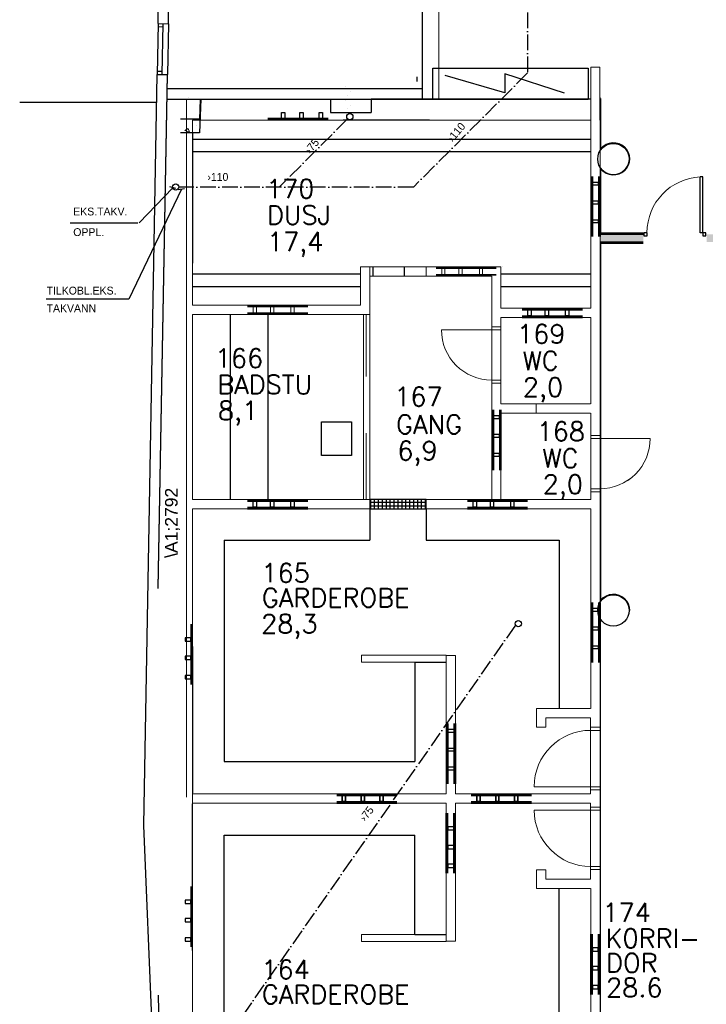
# Model space of a CAD drawing. Header units: millimetres. Extents: x 0 to 84060, y 0 to 52805.
# Tile 5 of 60: x 2863 to 13813, y 29069 to 44777. Entities that reach past the tile are written whole.
import ezdxf

# ---------------------------------------------------------------- set-up
doc = ezdxf.new("R2010")
doc.units = ezdxf.units.MM
doc.header["$LTSCALE"] = 50
doc.header["$MEASUREMENT"] = 0
doc.linetypes.add('CENTRUMLINJE', pattern=[27, 20, -3, 1, -3])
doc.linetypes.add('V-SPV', pattern=[7, 5, -1, 0, -1])
doc.layers.get('0').update_dxf_attribs({"linetype": 'CONTINUOUS'})
for name, color, linetype in [('20601A200D001$0$243-Dører', 7, 'CONTINUOUS'), ('20601A200D001$0$832-Romtekst', 7, 'CONTINUOUS'), ('20601A200D001$0$A12-HEL1', 251, 'CONTINUOUS'), ('20601A200D001$0$A12-HEL2', 251, 'CONTINUOUS'), ('20601A200D001$0$A12-HEL3', 251, 'CONTINUOUS'), ('20601A200D001$0$A12-HEL4', 251, 'CONTINUOUS'), ('20601A200D001$0$A12-SKR1', 251, 'CONTINUOUS'), ('20601A200D001$0$A24-HEL1', 252, 'CONTINUOUS'), ('20601A200D001$0$A24-HEL2', 252, 'CONTINUOUS'), ('20601A200D001$0$EL', 7, 'CONTINUOUS'), ('V090-', 2, 'CONTINUOUS'), ('V091-', 1, 'CONTINUOUS'), ('xref', 7, 'CENTRUMLINJE')]:
    doc.layers.add(name, color=color, linetype=linetype)
for name, color, linetype, lineweight in [('20601A200D001$0$A2-DOR', 251, 'CONTINUOUS', 18), ('20601A200D001$0$A2-VEGG', 251, 'CONTINUOUS', 18), ('20601A200D001$0$A2-VEGG-fill', 253, 'CONTINUOUS', 18), ('20601A200D001$0$A24', 251, 'CONTINUOUS', 18), ('20601A200D001$0$A862', 7, 'CONTINUOUS', 18)]:
    doc.layers.add(name, color=color, linetype=linetype, lineweight=lineweight)
doc.styles.add('20601A200D001$0$Arial', font='arial.ttf', dxfattribs={"height": 0.2})
doc.styles.add('20601A200D001$0$STANDARD', font='ROMANS.SHX')
doc.styles.add('FISO', font='fiso')

# ---------------------------------------------------------------- blocks, each defined once
blk = doc.blocks.new('VUN')
at = {"color": 0}
blk.add_circle((0, 0), 0.5, dxfattribs=at)
blk = doc.blocks.new('*X154')
at = {"color": 0}
for p, q in [((17632, 22469), (17632, 22469)), ((17659, 22610), (17659, 22610)), ((17708, 22552), (17708, 22552))]:
    blk.add_line(p, q, dxfattribs=at)
blk = doc.blocks.new('*X260')
at = {"color": 0}
for p, q in [((17632, 22469), (17632, 22469)), ((17659, 22610), (17659, 22610)), ((17708, 22552), (17708, 22552))]:
    blk.add_line(p, q, dxfattribs=at)
blk = doc.blocks.new('20601A200D001$0$Dør tett - D04_10M_EI 30 CS-1202013-1_ etasje')
at = {"layer": '20601A200D001$0$A2-DOR', "lineweight": 25}
for p, q in [((415, 82), (415, 972)), ((455, 972), (415, 972)), ((455, 82), (455, 972)), ((-435, 82), (-485, 82)), ((-485, 82), (-485, 32)), ((-485, 32), (-435, 32)), ((-435, 32), (-435, 82)), ((455, 82), (415, 82)), ((505, 82), (455, 82)), ((455, 82), (455, 32)), ((455, 32), (505, 32)), ((505, 32), (505, 82))]:
    blk.add_line(p, q, dxfattribs=at)
at = {"layer": '20601A200D001$0$A2-DOR'}
blk.add_arc((455, 82), 891, 92.573, 180, dxfattribs=at)
blk = doc.blocks.new('20601A200D001')
at = {"layer": '20601A200D001$0$243-Dører'}
h = blk.add_hatch(dxfattribs=at)
h.set_pattern_fill('NET0', color=256, scale=500, style=0, double=1, pattern_type=0)
h.set_pattern_definition([(0, (0, 0), (0, 500), []), (90, (0, 0), (-500, 0), [])])
h.paths.add_polyline_path([(106437.27344, 40682.83984), (107337.27344, 40682.83984), (107337.27344, 40832.83984), (106437.27344, 40832.83984)], flags=0)
at = {"layer": '20601A200D001$0$A2-VEGG-fill'}
for points in [[(110114.14241, 42711.70167), (110124.14241, 42724.35452), (110124.14241, 43516.88938), (110114.14241, 43516.88938), (110114.14241, 42718.10565)], [(110577.66424, 42556.88976), (110583.0282, 42556.88976), (110577.5421, 42609.81778), (110561.7937, 42659.80253), (110536.0714, 42705.92867), (110501.55868, 42745.90529), (110459.67958, 42778.0829), (110412.16208, 42801.13381), (110360.9668, 42814.10691), (110308.20614, 42816.46693), (110256.05705, 42808.11648), (110206.67127, 42789.40012), (110162.08652, 42761.09009), (110124.14241, 42724.32745), (110114.14241, 42711.70167), (110114.14241, 42694.24597), (110147.95739, 42735.35603), (110189.70934, 42768.37518), (110237.50542, 42791.80646), (110289.17874, 42804.58759), (110342.38666, 42806.13914), (110394.71695, 42796.39075), (110443.79717, 42775.78439), (110487.40222, 42745.25426), (110523.70625, 42705.92867), (110550.79738, 42659.80253), (110567.40273, 42609.43009), (110573.0282, 42556.88976)], [(110308.20614, 42297.3126), (110360.9668, 42299.67261), (110412.16208, 42312.64572), (110459.67958, 42335.69663), (110501.55868, 42367.87424), (110536.0714, 42407.85085), (110561.7937, 42453.977), (110577.66424, 42504.34944), (110583.0282, 42556.88976), (110573.0282, 42556.88976), (110567.36122, 42503.96174), (110550.6172, 42453.43326), (110523.55524, 42407.59507), (110487.40222, 42368.52527), (110443.79717, 42337.99514), (110394.71695, 42317.38878), (110342.38666, 42307.64039), (110289.17874, 42309.19194), (110237.50542, 42321.97307), (110189.70934, 42345.40435), (110147.95739, 42378.42349), (110114.14241, 42419.53356), (110114.14241, 42402.07785), (110124.24355, 42389.32869), (110162.08652, 42352.68944), (110206.67127, 42324.37941), (110256.05705, 42305.66304), (110289.17874, 42300.35938)], [(110124.14241, 41351.89719), (110124.14241, 42389.42501), (110114.14241, 42402.07785), (110114.14241, 41351.89719)], [(110114.14532, 35508.38906), (110124.14532, 35521.0419), (110124.14532, 41228.58457), (110114.14532, 41228.58457), (110114.14532, 35514.79303)], [(110583.03111, 35353.57715), (110577.53318, 35406.54268), (110561.27193, 35457.43078), (110534.93506, 35503.93566), (110501.56158, 35542.59267), (110459.68248, 35574.77028), (110412.16498, 35597.82119), (110360.96971, 35610.7943), (110308.20904, 35613.15432), (110256.05995, 35604.80387), (110206.67417, 35586.0875), (110162.08942, 35557.77748), (110124.14532, 35521.01483), (110114.14532, 35508.38906), (110114.14532, 35490.93335), (110147.96029, 35532.04342), (110189.71225, 35565.06257), (110237.50832, 35588.49384), (110289.18165, 35601.27498), (110342.38957, 35602.82652), (110394.71985, 35593.07814), (110443.80007, 35572.47177), (110487.40512, 35541.94164), (110523.70916, 35502.61606), (110550.80029, 35456.48992), (110567.40564, 35406.11747), (110573.03111, 35353.57715), (110577.66715, 35353.57715)], [(110109.14532, 28224.98051), (110119.14532, 28277.26426), (110119.14532, 35192.23718), (110109.14532, 35205.74999), (110109.14532, 28458.3207)]]:
    blk.add_hatch(color=256, dxfattribs=at).paths.add_polyline_path(points, flags=0)
h = blk.add_hatch(color=256, dxfattribs=at)
h.paths.add_polyline_path([(111883.14241, 41231.89719), (111909.14241, 41231.89719), (111909.14241, 41351.89719), (111809.14241, 41351.89719), (111809.14241, 41231.89719)], flags=0)
h.paths.add_polyline_path([(110124.14241, 41231.89719), (110799.14241, 41231.89719), (110799.14241, 41351.89719), (110114.14241, 41351.70459), (110114.14241, 41231.89719)], flags=0)
at = {"layer": '20601A200D001$0$A24-HEL1', "linetype": 'Continuous'}
h = blk.add_hatch(dxfattribs=at)
h.set_pattern_fill('NET', color=256, scale=500, style=0)
h.set_pattern_definition([(0, (4023.15, 64706.175), (0, -62.5), []), (270, (4023.15, 64706.175), (-62.5, -4e-15), [])])
h.paths.add_polyline_path([(106437.27213, 37122.59675), (106437.27213, 36972.59675), (107337.27213, 36972.59675), (107337.27213, 37122.59675)])
at = {"layer": '20601A200D001$0$243-Dører', "linetype": 'Continuous', "lineweight": 0, "ltscale": 1000}
for points in [[(106437.27344, 40832.83984), (107337.27344, 40832.83984)], [(107494.88281, 40832.83984), (108454.88281, 40832.83984)], [(107494.88281, 40819.83984), (108454.88281, 40819.83984)], [(107494.88281, 40806.83984), (108454.88281, 40806.83984)], [(107494.88281, 40711.83984), (108454.88281, 40711.83984)], [(107494.88281, 40698.83984), (108454.88281, 40698.83984)], [(107494.88281, 40685.83984), (108379.88281, 40685.83984)], [(104489.53906, 40222.59766), (105449.53906, 40222.59766)], [(104489.53906, 40209.59766), (105449.53906, 40209.59766)], [(104489.53906, 40196.59766), (105449.53906, 40196.59766)], [(104489.53906, 40101.59766), (105449.53906, 40101.59766)], [(104489.53906, 40088.59766), (105449.53906, 40088.59766)], [(104489.53906, 40075.59766), (105449.53906, 40075.59766)], [(106380, 40080), (106380, 39085)], [(108379.88281, 39827.94141), (107579.88281, 39827.94141)], [(108529.88281, 39877.94141), (108379.88281, 39877.94141)], [(108529.88281, 39827.94141), (108379.88281, 39827.94141)], [(108529.88281, 39027.94141), (108379.88281, 39027.94141)], [(108529.88281, 38977.94141), (108379.88281, 38977.94141)], [(106380, 38180), (106380, 37130)], [(109959.14844, 38142.84375), (110109.14844, 38142.84375)], [(109959.14844, 38092.84375), (110109.14844, 38092.84375)], [(110109.14844, 38093.82812), (110909.14844, 38093.82812)], [(110109.14844, 38093.82812), (110909.14844, 38093.82812)], [(110109.14844, 38092.84375), (110909.14844, 38092.84375)], [(110109.14844, 38092.84375), (110909.14844, 38092.84375)], [(109959.14844, 37292.84375), (110109.14844, 37292.84375)], [(109959.14844, 37242.84375), (110109.14844, 37242.84375)], [(109959.14844, 33489.17578), (110109.14844, 33489.17578)], [(109959.14844, 33489.17578), (109959.14844, 32489.17578)], [(110109.14844, 33489.17578), (109959.14844, 33489.17578)], [(110109.14844, 33489.17578), (110109.14844, 32489.17578)], [(110109.14844, 33439.17578), (109959.14844, 33439.17578)], [(109959.14844, 32539.17578), (109059.14844, 32539.17578)], [(110109.14844, 32539.17578), (109959.14844, 32539.17578)], [(110109.14844, 32489.17578), (109959.14844, 32489.17578)], [(109959.14844, 31217), (109959.14844, 32217)], [(109959.14844, 32216.01758), (110109.14844, 32216.01758)], [(110109.14844, 32216.01758), (109959.14844, 32216.01758)], [(110109.14844, 31217), (110109.14844, 32217)], [(109959.14844, 32166.01758), (109059.14844, 32166.01758)], [(110109.14844, 32166.01758), (109959.14844, 32166.01758)], [(110109.14844, 31267), (109959.14844, 31267)], [(109959.14844, 31217), (110109.14844, 31217)], [(110109.14844, 31217), (109959.14844, 31217)]]:
    blk.add_lwpolyline(points, dxfattribs=at)
for points in [[(106437.27344, 40682.83984), (107337.27344, 40682.83984), (107337.27344, 40832.83984), (106437.27344, 40832.83984)], [(107584.88281, 40805.85547), (107636.66406, 40805.85547), (107636.66406, 40711.83984), (107584.88281, 40711.83984)], [(107859.90625, 40805.85547), (107911.6875, 40805.85547), (107911.6875, 40711.83984), (107859.90625, 40711.83984)], [(108184.88281, 40805.85547), (108236.66406, 40805.85547), (108236.66406, 40711.83984), (108184.88281, 40711.83984)], [(104579.53906, 40195.61328), (104631.32031, 40195.61328), (104631.32031, 40101.59766), (104579.53906, 40101.59766)], [(104854.5625, 40195.61328), (104906.34375, 40195.61328), (104906.34375, 40101.59766), (104854.5625, 40101.59766)], [(105179.53906, 40195.61328), (105231.32031, 40195.61328), (105231.32031, 40101.59766), (105179.53906, 40101.59766)]]:
    blk.add_lwpolyline(points, close=True, dxfattribs=at)
at = {"layer": '20601A200D001$0$243-Dører', "color": 7, "linetype": 'Continuous', "lineweight": 0, "ltscale": 1000}
for centre, radius, start, end in [((108379.8824, 39827.94099), 799.99958, 179.999970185, 270.000029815), ((110109.15552, 38093.82104), 799.99292, 269.999492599, 360.000507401), ((110109.15552, 38093.82104), 799.99292, 269.999492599, 360.000507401), ((110109.14885, 38092.84333), 799.99958, 269.999970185, 360.000029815), ((110109.14885, 38092.84333), 799.99958, 269.999970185, 360.000029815), ((109959.16047, 32539.16375), 900.01204, 90.000766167, 179.999233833), ((109959.15714, 32167.0087), 900.0087, 180.000553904, 269.999446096)]:
    blk.add_arc(centre, radius, start, end, dxfattribs=at)
at = {"layer": '20601A200D001$0$A12-HEL1'}
for p, q in [((103059.54949, 44714.21913), (103046.05137, 43904.3316)), ((103134.53908, 44712.9693), (103121.04095, 43903.08178)), ((103224.5267, 44711.46951), (103211.02857, 43901.58198)), ((103046.88458, 43954.32466), (103121.87417, 43953.07483)), ((107190.25478, 43864.26446), (107190.25478, 43789.26446)), ((107190.25478, 43863.42149), (107190.25478, 43788.42149)), ((107190.25478, 43863.42149), (107190.25478, 43788.42149)), ((108590.00964, 43607.63908), (107638.87613, 43884.48427)), ((109545.27846, 43603.50698), (108590.00964, 43913.40845)), ((108590.00964, 43913.40845), (108590.00964, 43607.63908)), ((109962.15156, 43508.42149), (106460.25478, 43508.42149)), ((110109.15156, 43508.42149), (110106.96362, 43508.42149)), ((104212.27213, 40072.59675), (104212.27213, 37122.59675)), ((104812.27213, 40072.59675), (104812.27213, 37122.59675))]:
    blk.add_line(p, q, dxfattribs=at)
at = {"layer": '20601A200D001$0$A12-HEL2', "color": 7, "linetype": 'Continuous', "lineweight": 0, "ltscale": 1000}
for points in [[(107538.14844, 48910.47656), (107538.14844, 43503.57812)], [(110106.96094, 43172.59766), (110106.96094, 44016.71094), (109962.14844, 44016.71094), (109962.14844, 43172.59766)], [(103456.85938, 43514.81641), (103456.85938, 43514.81641)], [(103456.85938, 43513.97266), (103456.85938, 43513.97266)], [(103544.78906, 43535.17969), (103544.78906, 43535.17969)], [(110109.14844, 43537.59766), (110109.14844, 38897.59766)], [(103512.27344, 43509.26562), (103512.27344, 43240.57812)], [(103512.27344, 43508.42188), (103512.27344, 43239.73828)], [(103512.27344, 43504.42188), (103512.27344, 32375.10742)], [(105810.25781, 43509.26562), (103734.35938, 43509.26562)], [(105810.25781, 43508.42188), (103734.35938, 43508.42188)], [(110109.14844, 43508.42188), (110109.14844, 33598.57812)], [(103512.27344, 43292.59766), (103512.27344, 43023.91406)], [(103489.89062, 43008.81641), (103539.63281, 43042.36719)], [(103530.70312, 43042.19531), (103530.70312, 43042.19531)], [(103539.64844, 43042.37891), (103559.92188, 42981.94922)], [(109923.14844, 43172.59766), (103612.27344, 43172.59766)], [(103612.27344, 43172.59766), (109923.14844, 43172.59766)], [(109923.14844, 43172.59766), (103612.27344, 43172.59766)], [(103612.27344, 43172.59766), (103612.27344, 40222.59766)], [(103612.27344, 42972.59766), (103612.27344, 43172.59766)], [(103612.27344, 43172.59766), (109959.14844, 43172.59766)], [(103676.1875, 43087.29688), (103676.1875, 43087.29688)], [(105892.27344, 43172.59766), (103734.35938, 43172.59766)], [(105892.27344, 43172.59766), (103734.35938, 43172.59766)], [(109962.14844, 43172.59766), (109962.14844, 40172.59766)], [(110109.14844, 43102.59766), (110109.14844, 38897.59766)], [(103489.89062, 43008.81641), (103559.90625, 42981.9375)], [(103612.27344, 42972.59766), (103512.27344, 42972.59766)], [(103563.0625, 42972.59766), (103612.27344, 42972.59766)], [(103612.27344, 40222.59766), (103612.27344, 42972.59766)], [(103512.27344, 40822.59766), (103512.27344, 34898.59766)], [(103612.27344, 40822.59766), (103612.27344, 40222.59766)], [(106287.27344, 40832.83984), (106287.27344, 40222.59766)], [(106287.27344, 40832.83984), (106437.27344, 40832.83984)], [(106437.27344, 40832.83984), (106437.27344, 40832.83984)], [(106437.27344, 40682.83984), (106437.27344, 40832.83984)], [(108379.88281, 40832.83984), (107337.27344, 40832.83984)], [(107337.27344, 40832.83984), (107337.27344, 40682.83984)], [(108379.88281, 40685.83984), (107337.27344, 40685.83984)], [(108379.88281, 40832.83984), (108529.88281, 40832.83984)], [(108382.88281, 40685.83984), (108382.88281, 37122.59766)], [(108529.88281, 40832.83984), (108529.88281, 40172.59766)], [(108551.07812, 40832.83984), (108551.07812, 40832.83984)], [(106437.27344, 40682.83984), (106437.27344, 40072.59766)], [(106287.27344, 40222.59766), (103612.27344, 40222.59766)], [(103612.27344, 40072.59766), (103612.27344, 37122.59766)], [(103612.27344, 37122.59766), (103612.27344, 40072.59766)], [(103612.27344, 40072.59766), (103612.27344, 37122.59766)], [(106437.27344, 40072.59766), (103612.27344, 40072.59766)], [(106337.27344, 40072.59766), (106337.27344, 37119.59766)], [(106437.27344, 40072.59766), (106437.27344, 37119.59766)], [(109962.14844, 40172.59766), (108529.88281, 40172.59766)], [(109962.14844, 40025.59766), (108529.88281, 40025.59766)], [(108529.88281, 40025.59766), (108529.88281, 38647.59766)], [(109962.14844, 40025.59766), (109962.14844, 38647.59766)], [(108529.88281, 38647.59766), (109959.14844, 38647.59766)], [(109088.47656, 38647.59766), (109088.47656, 38497.59766)], [(110109.14844, 38747.59766), (110109.14844, 33489.75391)], [(110109.14844, 38747.59766), (110109.14844, 35340.09766)], [(108529.88281, 38497.59766), (108529.88281, 37122.59766)], [(109959.14844, 38497.59766), (108529.88281, 38497.59766)], [(109962.14844, 38497.59766), (109962.14844, 37122.59766)], [(103612.27344, 37122.59766), (106287.27344, 37122.59766)], [(106437.27344, 37122.59766), (103612.27344, 37122.59766)], [(106437.27344, 37122.59766), (106437.27344, 36975.59766)], [(106437.27344, 36972.59766), (106437.27344, 37119.59766)], [(107337.27344, 37122.59766), (108379.88281, 37122.59766)], [(107337.27344, 37122.59766), (107337.27344, 36975.59766)], [(109962.14844, 37122.59766), (108529.88281, 37122.59766)], [(103612.27344, 36975.59766), (106437.27344, 36975.59766)], [(103612.27344, 34778.59766), (103612.27344, 36972.59766)], [(103612.27344, 36972.59766), (103612.27344, 34898.59766)], [(103612.27344, 36972.59766), (103612.27344, 32439.75391)], [(107337.27344, 36975.59766), (109962.14844, 36975.59766)], [(109962.14844, 36975.59766), (109962.14844, 33789.75391)], [(107654.21094, 34524.77734), (106304.21094, 34524.77734), (106304.21094, 34636.88281), (107654.21094, 34636.88281)], [(107654.21094, 34632.62109), (107804.21094, 34632.62109)], [(107657.21094, 34632.62109), (107657.21094, 32426.58789)], [(107804.21094, 34632.62109), (107804.21094, 32426.58789)], [(107654.21094, 33639.75391), (107654.21094, 33789.75391)], [(109096.32031, 33789.75391), (109959.14844, 33789.75391)], [(109096.32031, 33789.75391), (109096.32031, 33489.75391)], [(107654.21094, 33639.75391), (107654.21094, 33489.75391)], [(107804.21094, 33489.75391), (107804.21094, 33639.75391)], [(109246.32031, 33489.75391), (109246.32031, 33639.75391)], [(109246.32031, 33639.75391), (109959.14844, 33639.75391)], [(109959.14844, 33639.75391), (109959.14844, 33489.75391)], [(109096.32031, 33489.75391), (109246.32031, 33489.75391)], [(109959.14844, 33489.17578), (110109.14844, 33489.17578)], [(109959.14844, 32590.73633), (109959.14844, 32426.58789)], [(109959.14844, 32589.75391), (109959.14844, 32426.58789)], [(110109.14844, 32598.57812), (110109.14844, 32116.42188)], [(110109.14844, 32597.59766), (110109.14844, 32115.43945)], [(110109.14844, 32108.57812), (110109.14844, 32590.73633)], [(110109.14844, 32107.59766), (110109.14844, 32589.75391)], [(103612.27344, 32439.89258), (103612.27344, 32267.26367)], [(103612.27344, 32267.26367), (103612.27344, 32439.89258)], [(103612.27344, 32267.26367), (103612.27344, 32439.89258)], [(103612.27344, 32439.89258), (103612.27344, 32267.26367)], [(103612.27344, 32266.2832), (103612.27344, 32438.91016)], [(103612.27344, 32438.91016), (103612.27344, 32266.2832)], [(103612.27344, 32438.91016), (103612.27344, 32266.2832)], [(103612.27344, 32266.2832), (103612.27344, 32438.91016)], [(103612.27344, 32426.58789), (107654.21094, 32426.58789)], [(103612.27344, 32426.58789), (107657.21094, 32426.58789)], [(107654.21094, 32440.73633), (107654.21094, 32440.73633)], [(107654.21094, 32439.75391), (107654.21094, 32439.75391)], [(107804.21094, 32426.58789), (109959.14844, 32426.58789)], [(107804.21094, 32426.58789), (109959.14844, 32426.58789)], [(103612.27344, 32279.58789), (107657.21094, 32279.58789)], [(103612.27344, 32279.58789), (107654.21094, 32279.58789)], [(103612.27344, 27733.57812), (103612.27344, 32266.42188)], [(107654.21094, 32266.42188), (107654.21094, 32266.42188)], [(107654.21094, 32265.43945), (107654.21094, 32265.43945)], [(107657.21094, 30073.55273), (107657.21094, 32279.58789)], [(107804.21094, 30073.55273), (107804.21094, 32279.58789)], [(107804.21094, 32279.58789), (109959.14844, 32279.58789)], [(107804.21094, 32279.58789), (109959.14844, 32279.58789)], [(109959.14844, 32116.42188), (109959.14844, 32279.58789)], [(109959.14844, 32115.43945), (109959.14844, 32279.58789)], [(107654.21094, 31066.42188), (107654.21094, 31216.42188)], [(107804.21094, 31216.42188), (107804.21094, 31066.42188)], [(109096.32031, 31216.42188), (109246.32031, 31216.42188)], [(109096.32031, 30916.42188), (109096.32031, 31216.42188)], [(109246.32031, 31216.42188), (109246.32031, 31066.42188)], [(109959.14844, 31217), (110109.14844, 31217)], [(109959.14844, 31066.42188), (109959.14844, 31216.42188)], [(110109.14844, 25958.57812), (110109.14844, 31216.42188)], [(107654.21094, 31066.42188), (107654.21094, 30916.42188)], [(109246.32031, 31066.42188), (109959.14844, 31066.42188)], [(109096.32031, 30916.42188), (109959.14844, 30916.42188)], [(109962.14844, 27730.57812), (109962.14844, 30916.42188)], [(107654.21094, 30181.39648), (106304.21094, 30181.39648), (106304.21094, 30069.29297), (107654.21094, 30069.29297)], [(107654.21094, 30073.55273), (107804.21094, 30073.55273)], [(103612.27344, 29927.57812), (103612.27344, 27733.57812)], [(103612.27344, 27733.57812), (103612.27344, 29807.57812)], [(110109.14844, 25958.57812), (110109.14844, 29366.07812)]]:
    blk.add_lwpolyline(points, dxfattribs=at)
at = {"layer": '20601A200D001$0$A12-HEL3'}
blk.add_line((100853.32369, 43463.57851), (103037.2037, 43463.57851), dxfattribs=at)
at = {"layer": '20601A200D001$0$A12-HEL4'}
for p, q in [((107273.15156, 52393.57851), (107273.15156, 43508.42149)), ((103059.54949, 44714.21913), (103064.01565, 44964.17941)), ((103224.5267, 44711.46951), (103228.99286, 44961.42979)), ((103059.54949, 44714.21913), (103224.5267, 44711.46951)), ((102831.02843, 31924.44244), (103045.07913, 43904.34781)), ((102831.02843, 31924.44244), (103045.07913, 43904.34781)), ((103046.05137, 43904.3316), (103210.05634, 43901.59819)), ((103063.5784, 35707.57851), (103210.05634, 43905.59819)), ((103063.5784, 35707.57851), (103210.05634, 43905.59819)), ((103063.5784, 35703.57851), (103210.05634, 43901.59819)), ((103063.5784, 35703.57851), (103210.05634, 43901.59819)), ((107273.15156, 43673.57851), (103205.9822, 43673.57851)), ((107443.15156, 43503.57851), (103202.94473, 43503.57851)), ((103734.39312, 43509.26446), (103721.02466, 43188.42149)), ((103734.39312, 43509.26446), (103721.02466, 43188.42149)), ((103734.39312, 43509.26446), (103721.02466, 43188.42149)), ((103734.35799, 43509.26446), (103721.02466, 43189.26446)), ((103734.35799, 43509.26446), (103721.02466, 43189.26446)), ((103734.35799, 43509.26446), (103721.02466, 43189.26446)), ((103743.34491, 43509.26446), (103721.02466, 42973.57851)), ((103743.34491, 43509.26446), (103721.02466, 42973.57851)), ((103743.34491, 43509.26446), (103721.02466, 42973.57851)), ((105810.25478, 43509.26446), (105810.25478, 43293.57851)), ((105810.25478, 43508.42149), (106460.25478, 43508.42149)), ((105810.25478, 43503.54103), (105810.25478, 43293.57851)), ((105810.25478, 43503.54103), (105810.25478, 43293.57851)), ((106460.25478, 43508.42149), (106460.25478, 43293.57851)), ((106460.25478, 43508.42149), (106460.25478, 43293.57851)), ((105810.25478, 43293.57851), (106460.25478, 43293.57851)), ((103721.02466, 43189.26446), (103420.76436, 43189.26446)), ((103721.02466, 43189.26446), (103420.76436, 43189.26446)), ((103721.02466, 43188.42149), (103420.76436, 43188.42149)), ((103721.02466, 43188.42149), (103420.76436, 43188.42149)), ((103721.02466, 42973.57851), (103420.76436, 42973.57851)), ((103721.02466, 42973.57851), (103420.76436, 42973.57851)), ((103288.12119, 20953.57851), (102831.03904, 31923.55002)), ((103288.12119, 20953.57851), (102831.03904, 31923.55002)), ((103288.12119, 20953.57851), (102831.03904, 31923.55002)), ((103063.5784, 29214.42149), (103210.05634, 21016.40181)), ((103063.5784, 29214.42149), (103210.05634, 21016.40181))]:
    blk.add_line(p, q, dxfattribs=at)
for centre in [(110323.03423, 42553.57851), (110323.03423, 35353.57851)]:
    blk.add_circle(centre, 250, dxfattribs=at)
at = {"layer": '20601A200D001$0$A2-VEGG'}
for p, q in [((110799.14241, 41351.89719), (110114.14241, 41351.89719)), ((110124.14241, 41364.89719), (110799.14241, 41364.89719)), ((110114.14241, 41231.89719), (110799.14241, 41231.89719)), ((110124.14241, 41218.89719), (110799.14241, 41218.89719))]:
    blk.add_line(p, q, dxfattribs=at)
at = {"layer": '20601A200D001$0$A24'}
for p, q in [((110124.14241, 42724.35452), (110124.14241, 43516.88938)), ((110114.14241, 43506.88938), (110114.14241, 42694.24597)), ((110114.14241, 42419.53356), (110114.14241, 35494.24597)), ((110114.14532, 42416.22094), (110114.14532, 35490.93335)), ((110124.14241, 41377.89719), (110124.14241, 42389.42501)), ((110799.14241, 41377.89719), (110124.14241, 41377.89719)), ((110124.14241, 41205.89719), (110799.14241, 41205.89719)), ((110124.14532, 35521.0419), (110124.14532, 41202.58457)), ((110109.14532, 35224.14427), (110109.14532, 28224.98051)), ((110119.14532, 28277.26426), (110119.14532, 35192.23718))]:
    blk.add_line(p, q, dxfattribs=at)
at = {"layer": '20601A200D001$0$A24', "flags": 128}
for points in [[(110583.0282, 42556.88976), (110577.66326, 42609.43485), (110561.7904, 42659.81019), (110536.06479, 42705.93812), (110501.54844, 42745.91496), (110459.6659, 42778.09135), (110412.14562, 42801.13981), (110360.94854, 42814.10961), (110308.18725, 42816.46585), (110256.03875, 42808.11161), (110206.65468, 42789.39181), (110162.07254, 42761.07907), (110124.24355, 42724.45083)], [(110124.24355, 42389.32869), (110162.07254, 42352.70046), (110206.65468, 42324.38771), (110256.03875, 42305.66792), (110308.18725, 42297.31367), (110360.94854, 42299.66992), (110412.14562, 42312.63971), (110459.6659, 42335.68818), (110501.54844, 42367.86456), (110536.06479, 42407.84141), (110561.7904, 42453.96933), (110577.66326, 42504.34468), (110583.0282, 42556.88976)], [(110583.03111, 35353.57715), (110577.66617, 35406.12223), (110561.7933, 35456.49758), (110536.0677, 35502.6255), (110501.55134, 35542.60235), (110459.6688, 35574.77873), (110412.14852, 35597.8272), (110360.95145, 35610.79699), (110308.19016, 35613.15324), (110256.04166, 35604.79899), (110206.65758, 35586.0792), (110162.07544, 35557.76646), (110124.24645, 35521.13822)]]:
    blk.add_lwpolyline(points, dxfattribs=at)
at = {"layer": '20601A200D001$0$A24'}
for centre, start, end in [((110323.0282, 42556.88976), 0, 146.672437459), ((110323.0282, 42556.88976), 213.327562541, 0), ((110323.03111, 35353.57715), 0, 146.672437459)]:
    blk.add_arc(centre, 250, start, end, dxfattribs=at)
at = {"layer": '20601A200D001$0$A24-HEL1'}
for p, q in [((105773.31506, 43198.59675), (104813.31506, 43198.59675)), ((105773.31506, 43185.59675), (104813.31506, 43185.59675)), ((105773.31506, 43172.59675), (104813.31506, 43172.59675)), ((109962.15156, 42276.14329), (109962.15156, 41316.14329)), ((109975.15156, 42276.14329), (109975.15156, 41316.14329)), ((109988.15156, 42276.14329), (109988.15156, 41316.14329)), ((110083.15156, 42276.14329), (110083.15156, 41316.14329)), ((110096.15156, 42276.14329), (110096.15156, 41316.14329)), ((110109.15156, 42276.14329), (110109.15156, 41316.14329)), ((103612.27213, 40722.59675), (106287.27213, 40722.59675)), ((108529.88333, 40722.59675), (109959.15156, 40722.59675)), ((103612.27213, 40522.59675), (106287.27213, 40522.59675)), ((108529.88333, 40522.59675), (109959.15156, 40522.59675)), ((108868.45037, 40172.59675), (109828.45037, 40172.59675)), ((108868.45037, 40159.59675), (109828.45037, 40159.59675)), ((108868.45037, 40146.59675), (109828.45037, 40146.59675)), ((108868.45037, 40051.59675), (109828.45037, 40051.59675)), ((108868.45037, 40038.59675), (109828.45037, 40038.59675)), ((108868.45037, 40025.59675), (109828.45037, 40025.59675)), ((108382.88333, 38551.70271), (108382.88333, 37591.70271)), ((108395.88333, 38551.70271), (108395.88333, 37591.70271)), ((108408.88333, 38551.70271), (108408.88333, 37591.70271)), ((108503.88333, 38551.70271), (108503.88333, 37591.70271)), ((108516.88333, 38551.70271), (108516.88333, 37591.70271)), ((108529.88333, 38551.70271), (108529.88333, 37591.70271)), ((104489.53577, 37122.59675), (105449.53577, 37122.59675)), ((104489.53577, 37109.59675), (105449.53577, 37109.59675)), ((104489.53577, 37096.59675), (105449.53577, 37096.59675)), ((107994.91786, 37122.59675), (108954.91786, 37122.59675)), ((107994.91786, 37109.59675), (108954.91786, 37109.59675)), ((107994.91786, 37096.59675), (108954.91786, 37096.59675)), ((104489.53577, 37001.59675), (105449.53577, 37001.59675)), ((104489.53577, 36988.59675), (105449.53577, 36988.59675)), ((104489.53577, 36975.59675), (105449.53577, 36975.59675)), ((107994.91786, 37001.59675), (108954.91786, 37001.59675)), ((107994.91786, 36988.59675), (108954.91786, 36988.59675)), ((107994.91786, 36975.59675), (108954.91786, 36975.59675)), ((109962.15156, 35479.0034), (109962.15156, 34519.0034)), ((109975.15156, 35479.0034), (109975.15156, 34519.0034)), ((109988.15156, 35479.0034), (109988.15156, 34519.0034)), ((110083.15156, 35479.0034), (110083.15156, 34519.0034)), ((110096.15156, 35479.0034), (110096.15156, 34519.0034)), ((110109.15156, 35479.0034), (110109.15156, 34519.0034)), ((103586.27213, 34171.89068), (103586.27213, 35131.89068)), ((103599.27213, 34171.89068), (103599.27213, 35131.89068)), ((103612.27213, 34171.89068), (103612.27213, 35131.89068)), ((107657.21018, 33546.06712), (107657.21018, 32586.06712)), ((107670.21018, 33546.06712), (107670.21018, 32586.06712)), ((107683.21018, 33546.06712), (107683.21018, 32586.06712)), ((107778.21018, 33546.06712), (107778.21018, 32586.06712)), ((107791.21018, 33546.06712), (107791.21018, 32586.06712)), ((107804.21018, 33546.06712), (107804.21018, 32586.06712)), ((105909.29537, 32426.58763), (106869.29537, 32426.58763)), ((105909.29537, 32426.58763), (106869.29537, 32426.58763)), ((105909.29537, 32413.58763), (106869.29537, 32413.58763)), ((105909.29537, 32413.58763), (106869.29537, 32413.58763)), ((105909.29537, 32400.58763), (106869.29537, 32400.58763)), ((105909.29537, 32400.58763), (106869.29537, 32400.58763)), ((108054.58452, 32426.58763), (109014.58452, 32426.58763)), ((108054.58452, 32426.58763), (109014.58452, 32426.58763)), ((108054.58452, 32413.58763), (109014.58452, 32413.58763)), ((108054.58452, 32413.58763), (109014.58452, 32413.58763)), ((108054.58452, 32400.58763), (109014.58452, 32400.58763)), ((108054.58452, 32400.58763), (109014.58452, 32400.58763)), ((105909.29537, 32305.58763), (106869.29537, 32305.58763)), ((105909.29537, 32305.58763), (106869.29537, 32305.58763)), ((105909.29537, 32292.58763), (106869.29537, 32292.58763)), ((105909.29537, 32292.58763), (106869.29537, 32292.58763)), ((105909.29537, 32279.58763), (106869.29537, 32279.58763)), ((105909.29537, 32279.58763), (106869.29537, 32279.58763)), ((108054.58452, 32305.58763), (109014.58452, 32305.58763)), ((108054.58452, 32305.58763), (109014.58452, 32305.58763)), ((108054.58452, 32292.58763), (109014.58452, 32292.58763)), ((108054.58452, 32292.58763), (109014.58452, 32292.58763)), ((108054.58452, 32279.58763), (109014.58452, 32279.58763)), ((108054.58452, 32279.58763), (109014.58452, 32279.58763)), ((107657.21018, 31160.10815), (107657.21018, 32120.10815)), ((107670.21018, 31160.10815), (107670.21018, 32120.10815)), ((107683.21018, 31160.10815), (107683.21018, 32120.10815)), ((107778.21018, 31160.10815), (107778.21018, 32120.10815)), ((107791.21018, 31160.10815), (107791.21018, 32120.10815)), ((107804.21018, 31160.10815), (107804.21018, 32120.10815)), ((103586.27213, 29986.30605), (103586.27213, 30946.30605)), ((103599.27213, 29986.30605), (103599.27213, 30946.30605)), ((103612.27213, 29986.30605), (103612.27213, 30946.30605)), ((109962.15156, 29227.17187), (109962.15156, 30187.17187)), ((109975.15156, 29227.17187), (109975.15156, 30187.17187)), ((109988.15156, 29227.17187), (109988.15156, 30187.17187)), ((110083.15156, 29227.17187), (110083.15156, 30187.17187)), ((110096.15156, 29227.17187), (110096.15156, 30187.17187)), ((110109.15156, 29227.17187), (110109.15156, 30187.17187))]:
    blk.add_line(p, q, dxfattribs=at)
at = {"layer": '20601A200D001$0$A24-HEL1', "linetype": 'Continuous'}
for p, q in [((107392.27213, 43172.59675), (106012.27213, 43172.59675)), ((107392.27213, 43172.59675), (106012.27213, 43172.59675)), ((103612.27213, 42872.59675), (109959.15156, 42872.59675)), ((103612.27213, 42872.59675), (109959.15156, 42872.59675)), ((103612.27213, 42672.59675), (109959.15156, 42672.59675)), ((106437.27213, 36972.59675), (106437.27213, 36472.59675)), ((107337.27213, 36972.59675), (107337.27213, 36472.59675)), ((104112.27213, 36472.59675), (104112.27213, 32939.75378)), ((104112.27213, 36472.59675), (106437.27213, 36472.59675)), ((107337.27213, 36472.59675), (109459.15156, 36472.59675)), ((109459.15156, 36472.59675), (109459.15156, 35640.09675)), ((109459.15156, 36472.59675), (109459.15156, 33789.75378)), ((107154.21018, 34524.77869), (107154.21018, 32939.75378)), ((107154.21018, 34524.77869), (107654.21018, 34524.77869)), ((104112.27213, 32939.75378), (107154.21018, 32939.75378)), ((104112.27213, 28233.57851), (104112.27213, 31766.42149)), ((104112.27213, 31766.42149), (107154.21018, 31766.42149)), ((107154.21018, 30181.39658), (107154.21018, 31766.42149)), ((109459.15156, 28233.57851), (109459.15156, 30916.42149)), ((107154.21018, 30181.39658), (107654.21018, 30181.39658))]:
    blk.add_line(p, q, dxfattribs=at)
at = {"layer": '20601A200D001$0$A24-HEL1', "linetype": 'Continuous', "lineweight": 0, "ltscale": 1000}
blk.add_lwpolyline([(103058.71875, 44664.22656), (103133.70312, 44662.97656)], dxfattribs=at)
at = {"layer": '20601A200D001$0$A24-HEL1'}
for points in [[(105083.31506, 43199.57851), (105031.53301, 43199.57851), (105031.53301, 43293.59675), (105083.31506, 43293.59675)], [(105373.15194, 43199.57851), (105321.3699, 43199.57851), (105321.3699, 43293.59675), (105373.15194, 43293.59675)], [(105683.31506, 43199.57851), (105631.53301, 43199.57851), (105631.53301, 43293.59675), (105683.31506, 43293.59675)], [(110082.1698, 42186.14329), (110082.1698, 42134.36124), (109988.15156, 42134.36124), (109988.15156, 42186.14329)], [(110082.1698, 41886.69084), (110082.1698, 41834.90879), (109988.15156, 41834.90879), (109988.15156, 41886.69084)], [(110082.1698, 41586.14329), (110082.1698, 41534.36124), (109988.15156, 41534.36124), (109988.15156, 41586.14329)], [(108958.45037, 40145.61499), (109010.23242, 40145.61499), (109010.23242, 40051.59675), (108958.45037, 40051.59675)], [(109233.47531, 40145.61499), (109285.25735, 40145.61499), (109285.25735, 40051.59675), (109233.47531, 40051.59675)], [(109558.45037, 40145.61499), (109610.23242, 40145.61499), (109610.23242, 40051.59675), (109558.45037, 40051.59675)], [(108502.90157, 38461.70271), (108502.90157, 38409.92066), (108408.88333, 38409.92066), (108408.88333, 38461.70271)], [(108502.90157, 38162.25), (108502.90157, 38110.46795), (108408.88333, 38110.46795), (108408.88333, 38162.25)], [(108502.90157, 37861.70271), (108502.90157, 37809.92066), (108408.88333, 37809.92066), (108408.88333, 37861.70271)], [(104579.53577, 37095.61499), (104631.31782, 37095.61499), (104631.31782, 37001.59675), (104579.53577, 37001.59675)], [(104854.56071, 37095.61499), (104906.34275, 37095.61499), (104906.34275, 37001.59675), (104854.56071, 37001.59675)], [(105179.53577, 37095.61499), (105231.31782, 37095.61499), (105231.31782, 37001.59675), (105179.53577, 37001.59675)], [(108084.91786, 37095.61499), (108136.69991, 37095.61499), (108136.69991, 37001.59675), (108084.91786, 37001.59675)], [(108359.9428, 37095.61499), (108411.72484, 37095.61499), (108411.72484, 37001.59675), (108359.9428, 37001.59675)], [(108684.91786, 37095.61499), (108736.69991, 37095.61499), (108736.69991, 37001.59675), (108684.91786, 37001.59675)], [(110082.1698, 35389.0034), (110082.1698, 35337.22135), (109988.15156, 35337.22135), (109988.15156, 35389.0034)], [(110082.1698, 35089.55068), (110082.1698, 35037.76864), (109988.15156, 35037.76864), (109988.15156, 35089.55068)], [(103585.29037, 34861.89068), (103585.29037, 34913.67273), (103491.27213, 34913.67273), (103491.27213, 34861.89068)], [(110082.1698, 34789.0034), (110082.1698, 34737.22135), (109988.15156, 34737.22135), (109988.15156, 34789.0034)], [(103585.29037, 34572.0538), (103585.29037, 34623.83585), (103491.27213, 34623.83585), (103491.27213, 34572.0538)], [(103585.29037, 34261.89068), (103585.29037, 34313.67273), (103491.27213, 34313.67273), (103491.27213, 34261.89068)], [(107777.22842, 33456.06712), (107777.22842, 33404.28507), (107683.21018, 33404.28507), (107683.21018, 33456.06712)], [(107777.22842, 33156.61441), (107777.22842, 33104.83236), (107683.21018, 33104.83236), (107683.21018, 33156.61441)], [(107777.22842, 32856.06712), (107777.22842, 32804.28507), (107683.21018, 32804.28507), (107683.21018, 32856.06712)], [(105999.29537, 32306.56939), (106051.07742, 32306.56939), (106051.07742, 32400.58763), (105999.29537, 32400.58763)], [(105999.29537, 32399.60587), (106051.07742, 32399.60587), (106051.07742, 32305.58763), (105999.29537, 32305.58763)], [(106300.10425, 32306.56939), (106351.88629, 32306.56939), (106351.88629, 32400.58763), (106300.10425, 32400.58763)], [(106300.10425, 32399.60587), (106351.88629, 32399.60587), (106351.88629, 32305.58763), (106300.10425, 32305.58763)], [(106599.29537, 32306.56939), (106651.07742, 32306.56939), (106651.07742, 32400.58763), (106599.29537, 32400.58763)], [(106599.29537, 32399.60587), (106651.07742, 32399.60587), (106651.07742, 32305.58763), (106599.29537, 32305.58763)], [(108144.58452, 32306.56939), (108196.36657, 32306.56939), (108196.36657, 32400.58763), (108144.58452, 32400.58763)], [(108144.58452, 32399.60587), (108196.36657, 32399.60587), (108196.36657, 32305.58763), (108144.58452, 32305.58763)], [(108445.3934, 32306.56939), (108497.17544, 32306.56939), (108497.17544, 32400.58763), (108445.3934, 32400.58763)], [(108445.3934, 32399.60587), (108497.17544, 32399.60587), (108497.17544, 32305.58763), (108445.3934, 32305.58763)], [(108744.58452, 32306.56939), (108796.36657, 32306.56939), (108796.36657, 32400.58763), (108744.58452, 32400.58763)], [(108744.58452, 32399.60587), (108796.36657, 32399.60587), (108796.36657, 32305.58763), (108744.58452, 32305.58763)], [(107777.22842, 31850.10815), (107777.22842, 31901.89019), (107683.21018, 31901.89019), (107683.21018, 31850.10815)], [(107777.22842, 31550.65543), (107777.22842, 31602.43748), (107683.21018, 31602.43748), (107683.21018, 31550.65543)], [(107777.22842, 31250.10815), (107777.22842, 31301.89019), (107683.21018, 31301.89019), (107683.21018, 31250.10815)], [(103585.29037, 30676.30605), (103585.29037, 30728.08809), (103491.27213, 30728.08809), (103491.27213, 30676.30605)], [(103585.29037, 30386.46916), (103585.29037, 30438.25121), (103491.27213, 30438.25121), (103491.27213, 30386.46916)], [(103585.29037, 30076.30605), (103585.29037, 30128.08809), (103491.27213, 30128.08809), (103491.27213, 30076.30605)], [(110082.1698, 29917.17187), (110082.1698, 29968.95392), (109988.15156, 29968.95392), (109988.15156, 29917.17187)], [(110082.1698, 29617.71916), (110082.1698, 29669.5012), (109988.15156, 29669.5012), (109988.15156, 29617.71916)], [(110082.1698, 29317.17187), (110082.1698, 29368.95392), (109988.15156, 29368.95392), (109988.15156, 29317.17187)]]:
    blk.add_lwpolyline(points, close=True, dxfattribs=at)
at = {"layer": '20601A200D001$0$A24-HEL1', "linetype": 'Continuous'}
for points in [[(106145.09028, 37824.43802), (105669.36082, 37824.43802), (105669.36082, 38361.36894), (106145.09028, 38361.36894)], [(106437.27213, 36972.59675), (107337.27213, 36972.59675), (107337.27213, 37122.59675), (106437.27213, 37122.59675)]]:
    blk.add_lwpolyline(points, close=True, dxfattribs=at)
at = {"layer": '20601A200D001$0$A24-HEL2'}
for p, q in [((103612.27213, 42972.59675), (103612.27213, 40892.59675)), ((103612.27213, 34778.59675), (103612.27213, 32439.75378)), ((103612.27213, 29927.57851), (103612.27213, 32266.42149))]:
    blk.add_line(p, q, dxfattribs=at)
at = {"layer": '20601A200D001$0$A862'}
for centre, start, end in [((110323.0282, 42556.88976), 71.107052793, 79.400596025), ((110323.0282, 42556.88976), 57.94149361, 65.833276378), ((110323.0282, 42556.88976), 307.469743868, 315.300789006), ((110323.03111, 35353.57715), 71.107052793, 79.400596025), ((110323.03111, 35353.57715), 57.94149361, 65.833276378), ((110323.03111, 35353.57715), 44.699210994, 52.530256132)]:
    blk.add_arc(centre, 250, start, end, dxfattribs=at)
at = {"layer": '20601A200D001$0$EL'}
blk.add_lwpolyline([(107443.15156, 44003.57851), (109921.51047, 44003.57851), (109921.51047, 43503.57851), (107443.15156, 43503.57851)], close=True, dxfattribs=at)
at = {"layer": '20601A200D001$0$A12-SKR1', "xscale": -1, "rotation": 180}
for name, p in [('*X154', (88418.15156, 66179.00236)), ('*X260', (88418.15156, 65964.15939))]:
    blk.add_blockref(name, p, dxfattribs=at)
at = {"layer": '20601A200D001$0$A2-DOR'}
blk.add_blockref('20601A200D001$0$Dør tett - D04_10M_EI 30 CS-1202013-1_ etasje', (111294.14241, 41295.87219), dxfattribs=at)
at = {"layer": '20601A200D001$0$832-Romtekst', "color": 7, "linetype": 'Continuous', "style": '20601A200D001$0$STANDARD'}
for s, p in [('170', (104782.15009, 41929.73042)), ('DUSJ', (104795.96259, 41509.64724)), ('17,4', (104796.43915, 41084.54611)), ('169', (108786.09612, 39613.5309)), ('166', (103965.91785, 39226.68992)), ('WC', (108871.81487, 39185.32874)), ('BADSTU', (104004.0116, 38805.76857)), ('2,0', (108878.00237, 38764.11777)), ('167', (106826.41525, 38613.59076)), ('8,1', (104015.44129, 38391.45345)), ('GANG', (106855.93869, 38169.46641)), ('168', (109097.7999, 38058.63761)), ('6,9', (106876.18088, 37751.46086)), ('WC', (109188.27646, 37631.37483)), ('2,0', (109195.18271, 37216.30705)), ('165', (104709.12423, 35801.70229)), ('GARDEROBE', (104715.66246, 35404.07515)), ('28,3', (104704.44086, 34989.80253)), ('174', (110146.80367, 30383.5453)), ('K0RRI-', (110198.70211, 29971.25081)), ('DOR', (110205.85055, 29578.84031)), ('164', (104709.12423, 29474.08166)), ('GARDEROBE', (104715.66246, 29076.45452)), ('28.6', (110205.85055, 29186.84616))]:
    blk.add_text(s, height=300, dxfattribs=at).set_placement(p)
at = {"layer": '20601A200D001$0$A12-HEL2', "color": 7, "linetype": 'Continuous', "style": '20601A200D001$0$Arial'}
for p in [(103371.64844, 36190.85156), (103371.64844, 36190.00781)]:
    blk.add_text('\\A1;2792', height=200, rotation=90.000002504, dxfattribs=at).set_placement(p)

msp = doc.modelspace()

# ---------------------------------------------------------------- linework, layer by layer
at = {"layer": 'V090-', "linetype": 'V-SPV'}
for p, q in [((10964, 46290), (10964, 43928)), ((10964, 43928), (9141, 42105)), ((8092, 43195), (7003, 42105)), ((9141, 42105), (5401, 42105)), ((10769, 35117), (5423, 27466))]:
    msp.add_line(p, q, dxfattribs=at)
at = {"layer": 'V091-'}
for p, q in [((5355, 42084), (5258, 42108)), ((5441, 42071), (4601, 40316)), ((5307, 42096), (4769, 41534)), ((5491, 42078), (5392, 42064)), ((3667, 41534), (4745, 41534)), ((4601, 40316), (3285, 40316))]:
    msp.add_line(p, q, dxfattribs=at)

# ---------------------------------------------------------------- block references
at = {"layer": 'V090-', "color": 1, "xscale": 100, "yscale": 100, "zscale": 100}
for p in [(8128, 43230), (5351, 42107), (10814, 35140)]:
    msp.add_blockref('VUN', p, dxfattribs=at)
at = {"layer": 'xref'}
msp.add_blockref('20601A200D001', (-97991, 0), dxfattribs=at)

# ---------------------------------------------------------------- texts
at = {"layer": 'V091-', "color": 1, "style": 'FISO'}
for s, rotation, p in [('›110', 50, (9766, 42813)), ('›75', 50, (7494, 42628)), ('›75', 52, (8371, 31975))]:
    msp.add_text(s, height=125, rotation=rotation, dxfattribs=at).set_placement(p)
for s, p in [('›110', (5856, 42205)), ('EKS.TAKV.', (3717, 41654)), ('OPPL.', (3717, 41325)), ('TILKOBL.EKS.', (3292, 40392)), ('TAKVANN', (3292, 40110))]:
    msp.add_text(s, height=125, dxfattribs=at).set_placement(p)

doc.saveas('drawing.dxf')
